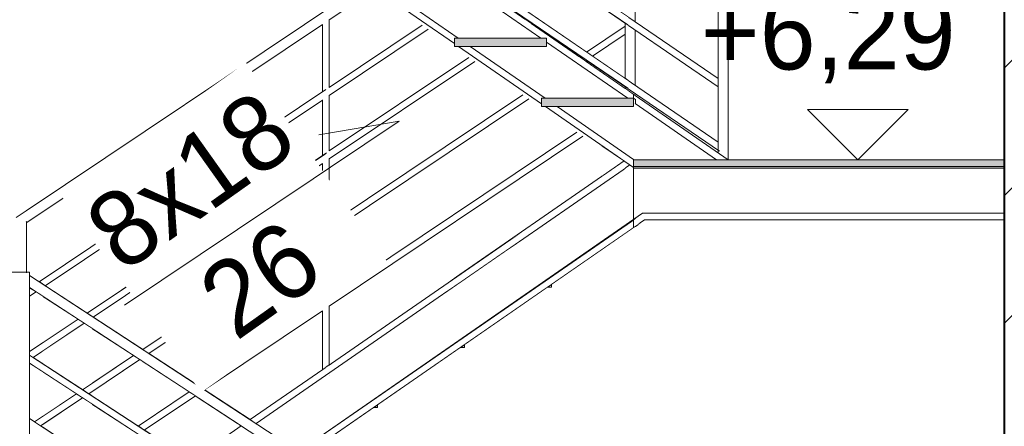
# Model space of a CAD drawing. Header units: centimetres. Extents: x 13236 to 130629, y -361 to 3059.
# Tile 64 of 71: x 76932 to 77226, y 972 to 1094. Entities that reach past the tile are written whole.
import ezdxf

# ---------------------------------------------------------------- set-up
doc = ezdxf.new("R2010")
doc.units = ezdxf.units.CM
doc.header["$MEASUREMENT"] = 0
doc.linetypes.add('Wipeout_Contour', pattern=[100, 0, -100])
for name, color, linetype, lineweight in [('0_Nr_pióra__1', 7, 'Continuous', 13), ('0_Nr_pióra__103', 7, 'Continuous', 5), ('0_Nr_pióra__122', 255, 'Continuous', 0), ('0_Nr_pióra__7', 7, 'Continuous', 20), ('inw_schody zewnętrzne_Nr_pióra__1', 7, 'Continuous', 13), ('inw_schody zewnętrzne_Nr_pióra__27', 7, 'Continuous', 40)]:
    doc.layers.add(name, color=color, linetype=linetype, lineweight=lineweight)
doc.layers.add('inw_schody zewnętrzne', color=7, linetype='Continuous')
doc.styles.add('STYL_AUTOMATYCZNY_1', font='GOTHIC.TTF')

# ---------------------------------------------------------------- blocks, each defined once
blk = doc.blocks.new('Wymiary_63_4', base_point=(77182.54, 1051.92))
at = {"layer": '0_Nr_pióra__1', "linetype": 'Continuous'}
for p, q in [((77182.54, 1051.92), (77167.54, 1066.92)), ((77167.54, 1066.92), (77197.54, 1066.92)), ((77197.54, 1066.92), (77182.54, 1051.92))]:
    blk.add_line(p, q, dxfattribs=at)
at = {"layer": '0_Nr_pióra__1', "insert": (77135.63, 1074.74), "char_height": 22.5, "attachment_point": 7, "style": 'STYL_AUTOMATYCZNY_1'}
blk.add_mtext('\\A1;{\\pql;\\fCentury Gothic|b0|i0|c238|p34;+6,29}', dxfattribs=at)

msp = doc.modelspace()

# ---------------------------------------------------------------- linework, layer by layer
at = {"layer": '0_Nr_pióra__103', "linetype": 'Continuous'}
for p, q in [((77140.8, 1054), (77140.8, 1159.58)), ((77143.8, 1051.92), (77143.8, 1160.74))]:
    msp.add_line(p, q, dxfattribs=at)

# ---------------------------------------------------------------- block references
at = {"linetype": 'Continuous'}
msp.add_blockref('Wymiary_63_4', (77182.54, 1051.92), dxfattribs=at)

# ---------------------------------------------------------------- wipeouts: each hides what was drawn before it
at = {"linetype": 'Wipeout_Contour', "ltscale": 385303.30282}
msp.add_wipeout([(77037.23, 1103.81), (77061.99, 1086.67), (77061.99, 1088.31), (77063.1, 1088.31), (77040.71, 1103.81)], dxfattribs=at)
at = {"linetype": 'Wipeout_Contour', "ltscale": 308492.620469}
msp.add_wipeout([(77115.49, 1031.81), (77116.99, 1031.81), (77116.99, 1034.31), (77115.49, 1034.31)], dxfattribs=at)
at = {"linetype": 'Wipeout_Contour', "ltscale": 231291.215275}
msp.add_wipeout([(77090.99, 1014.67), (77089.74, 1013.81), (77090.99, 1013.81)], dxfattribs=at)
at = {"linetype": 'Wipeout_Contour', "ltscale": 231212.517914}
msp.add_wipeout([(77063.74, 995.81), (77064.99, 995.81), (77064.99, 996.67)], dxfattribs=at)
at = {"linetype": 'Wipeout_Contour', "ltscale": 231133.832699}
msp.add_wipeout([(77038.99, 978.67), (77037.74, 977.81), (77038.99, 977.81)], dxfattribs=at)
at = {"linetype": 'Wipeout_Contour', "ltscale": 308929.549496}
msp.add_wipeout([(77223.85, 1196.31), (77223.85, 908.31), (77226.31, 908.31), (77226.31, 1196.31)], dxfattribs=at).dxf.layer = 'inw_schody zewnętrzne'
at = {"linetype": 'Wipeout_Contour', "ltscale": 231346.713209}
msp.add_wipeout([(77112.67, 1051.58), (77106.01, 1056.19), (77106.01, 1046.97)], dxfattribs=at).dxf.layer = 'inw_schody zewnętrzne'
at = {"linetype": 'Wipeout_Contour', "ltscale": 307774.006153}
msp.add_wipeout([(76934.99, 1013.74), (76934.99, 993.52), (76938.96, 990.93), (76938.96, 1011.15)], dxfattribs=at).dxf.layer = 'inw_schody zewnętrzne'
at = {"linetype": 'Wipeout_Contour', "ltscale": 307869.877187}
msp.add_wipeout([(76968.64, 991.74), (76953.65, 1001.54), (76953.65, 981.32), (76968.64, 971.52)], dxfattribs=at).dxf.layer = 'inw_schody zewnętrzne'

# ---------------------------------------------------------------- next in the draw order: wipeouts: each hides what was drawn before it
at = {"linetype": 'Wipeout_Contour', "ltscale": 385357.706646}
msp.add_wipeout([(77063.49, 1103.81), (77040.71, 1103.81), (77063.1, 1088.31), (77087.76, 1088.31), (77063.49, 1105.12)], dxfattribs=at)
at = {"linetype": 'Wipeout_Contour', "ltscale": 385432.022821}
msp.add_wipeout([(77066.71, 1085.81), (77063.23, 1085.81), (77087.99, 1068.67), (77087.99, 1070.31), (77089.1, 1070.31)], dxfattribs=at)
at = {"linetype": 'Wipeout_Contour', "ltscale": 928011.274639}
msp.add_wipeout([(77248.79, 1196.31), (77226.31, 1196.31), (77226.31, 908.31), (77248.79, 908.31), (77289.45, 908.31), (77343.87, 908.31), (77421.24, 908.31), (77432.14, 908.31), (77432.14, 1196.31), (77421.24, 1196.31), (77343.87, 1196.31), (77289.45, 1196.31)], dxfattribs=at).dxf.layer = 'inw_schody zewnętrzne'
at = {"linetype": 'Wipeout_Contour', "ltscale": 307772.93243}
msp.add_wipeout([(76934.99, 991.13), (76934.99, 974.52), (76938.96, 971.93), (76938.96, 988.54)], dxfattribs=at).dxf.layer = 'inw_schody zewnętrzne'
at = {"linetype": 'Wipeout_Contour', "ltscale": 307868.820889}
msp.add_wipeout([(76953.65, 962.32), (76968.64, 952.52), (76968.64, 969.13), (76953.65, 978.93)], dxfattribs=at).dxf.layer = 'inw_schody zewnętrzne'

# ---------------------------------------------------------------- next in the draw order: hatches: boundary and pattern name
at = {"layer": 'inw_schody zewnętrzne_Nr_pióra__1', "linetype": 'Continuous'}
h = msp.add_hatch(dxfattribs=at)
h.set_pattern_fill('Bloczki_ceramiczne_0004', color=256, style=0, pattern_type=2)
h.set_pattern_definition([(45, (73973.137, 422.665), (-19.09188, 19.09188), [])])
h.paths.add_polyline_path([(77248.79, 1196.31), (77226.31, 1196.31), (77226.31, 908.31), (77248.79, 908.31), (77289.45, 908.31), (77343.87, 908.31), (77421.24, 908.31), (77432.14, 908.31), (77432.14, 1196.31), (77421.24, 1196.31), (77343.87, 1196.31), (77289.45, 1196.31)])

# ---------------------------------------------------------------- next in the draw order: linework, layer by layer
at = {"layer": '0_Nr_pióra__103', "linetype": 'Continuous'}
for p, q in [((77118.21, 1035.92), (77226.31, 1035.92)), ((77118.8, 1033.92), (77226.31, 1033.92))]:
    msp.add_line(p, q, dxfattribs=at)
at = {"layer": 'inw_schody zewnętrzne_Nr_pióra__27', "linetype": 'Continuous'}
msp.add_line((77226.31, 1196.31), (77226.31, 908.31), dxfattribs=at)

# ---------------------------------------------------------------- next in the draw order: wipeouts: each hides what was drawn before it
at = {"linetype": 'Wipeout_Contour', "ltscale": 385486.42229}
msp.add_wipeout([(77066.71, 1085.81), (77089.1, 1070.31), (77113.76, 1070.31), (77089.49, 1087.12), (77089.49, 1085.81)], dxfattribs=at)
at = {"linetype": 'Wipeout_Contour', "ltscale": 384918.579642}
msp.add_wipeout([(76983.86, 981.79), (76968.64, 991.74), (76968.64, 971.52), (76983.24, 961.97), (76983.86, 962.4)], dxfattribs=at).dxf.layer = 'inw_schody zewnętrzne'
at = {"linetype": 'Wipeout_Contour', "ltscale": 307809.950945}
msp.add_wipeout([(76953.65, 978.93), (76938.96, 988.54), (76938.96, 971.93), (76953.65, 962.32)], dxfattribs=at).dxf.layer = 'inw_schody zewnętrzne'

# ---------------------------------------------------------------- next in the draw order: wipeouts: each hides what was drawn before it
at = {"linetype": 'Wipeout_Contour', "ltscale": 1771832.663010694}
msp.add_wipeout([(76933.49, 1197.52), (76933.49, 1195.12), (76957.76, 1178.31), (76959.49, 1178.31), (76959.49, 1177.12), (76983.76, 1160.31), (76985.49, 1160.31), (76985.49, 1159.12), (77009.76, 1142.31), (77011.49, 1142.31), (77011.49, 1141.12), (77035.76, 1124.31), (77037.49, 1124.31), (77037.49, 1123.12), (77061.76, 1106.31), (77063.49, 1106.31), (77063.49, 1105.12), (77087.76, 1088.31), (77089.49, 1088.31), (77089.49, 1087.12), (77113.76, 1070.31), (77115.49, 1070.31), (77115.49, 1071.52)], dxfattribs=at)
at = {"linetype": 'Wipeout_Contour', "ltscale": 307811.01794}
msp.add_wipeout([(76938.96, 1011.15), (76938.96, 990.93), (76953.65, 981.32), (76953.65, 1001.54)], dxfattribs=at).dxf.layer = 'inw_schody zewnętrzne'

# ---------------------------------------------------------------- next in the draw order: hatches: boundary and pattern name
at = {"layer": '0_Nr_pióra__1', "linetype": 'Continuous'}
msp.add_hatch(color=256, dxfattribs=at).paths.add_polyline_path([(77089.49, 1085.81), (77089.49, 1088.31), (77061.99, 1088.31), (77061.99, 1085.81)])

# ---------------------------------------------------------------- next in the draw order: linework, layer by layer
at = {"layer": '0_Nr_pióra__103', "linetype": 'Continuous'}
for p, q in [((77116.01, 1093.18), (77116.01, 1112.76)), ((77116.01, 1074.18), (77116.01, 1090.76)), ((77116.01, 1071.52), (77116.01, 1071.76))]:
    msp.add_line(p, q, dxfattribs=at)

# ---------------------------------------------------------------- next in the draw order: wipeouts: each hides what was drawn before it
at = {"linetype": 'Wipeout_Contour', "ltscale": 308119.545973}
msp.add_wipeout([(76933.49, 925.12), (77114.41, 1050.37), (77112.67, 1051.58), (76933.49, 927.52)], dxfattribs=at)

# ---------------------------------------------------------------- next in the draw order: wipeouts: each hides what was drawn before it
at = {"linetype": 'Wipeout_Contour', "ltscale": 308332.549337}
msp.add_wipeout([(77036.56, 1126.23), (77113.99, 1073.15), (77113.99, 1075.57), (77036.56, 1128.66)], dxfattribs=at)
at = {"linetype": 'Wipeout_Contour', "ltscale": 308441.890543}
msp.add_wipeout([(77089.23, 1067.81), (77115.49, 1049.63), (77115.49, 1052.04), (77092.71, 1067.81)], dxfattribs=at)
at = {"linetype": 'Wipeout_Contour', "ltscale": 308126.449673}
msp.add_wipeout([(76934.57, 908.79), (76936.36, 907.62), (77115.49, 1031.63), (77115.49, 1034.04)], dxfattribs=at)

# ---------------------------------------------------------------- next in the draw order: linework, layer by layer
at = {"layer": '0_Nr_pióra__103', "linetype": 'Continuous'}
for p, q in [((77061.99, 1088.31), (77061.99, 1085.81)), ((77089.49, 1088.31), (77061.99, 1088.31)), ((77089.49, 1088.31), (77089.49, 1085.81)), ((77089.49, 1085.81), (77061.99, 1085.81)), ((77087.99, 1070.31), (77087.99, 1067.81)), ((77115.49, 1034.04), (77115.49, 1031.63))]:
    msp.add_line(p, q, dxfattribs=at)

# ---------------------------------------------------------------- next in the draw order: wipeouts: each hides what was drawn before it
at = {"linetype": 'Wipeout_Contour', "ltscale": 308333.644149}
msp.add_wipeout([(77036.56, 1147.66), (77036.56, 1145.23), (77113.99, 1092.15), (77113.99, 1094.57)], dxfattribs=at)
at = {"linetype": 'Wipeout_Contour', "ltscale": 308463.1522}
msp.add_wipeout([(77113.01, 1089.46), (77103.26, 1082.93), (77103.27, 1082.92), (77113.01, 1089.45)], dxfattribs=at)
at = {"linetype": 'Wipeout_Contour', "ltscale": 308433.747956}
msp.add_wipeout([(77101.47, 1081.73), (77100.23, 1080.89), (77100.24, 1080.89), (77101.48, 1081.72)], dxfattribs=at)
at = {"linetype": 'Wipeout_Contour', "ltscale": 231345.151437}
msp.add_wipeout([(77115.49, 1067.81), (77092.71, 1067.81), (77115.49, 1052.04)], dxfattribs=at)
at = {"linetype": 'Wipeout_Contour', "ltscale": 307573.970261}
msp.add_wipeout([(76840.49, 1018.31), (76840.49, 1015.31), (76932.59, 1015.31), (76933.49, 1018.31)], dxfattribs=at)
at = {"linetype": 'Wipeout_Contour', "ltscale": 307894.906206}
msp.add_wipeout([(76934.99, 1017.33), (76934.99, 1013.74), (76998.26, 972.37), (77000.93, 974.21)], dxfattribs=at)

# ---------------------------------------------------------------- next in the draw order: hatches: boundary and pattern name
at = {"layer": '0_Nr_pióra__1', "linetype": 'Continuous'}
msp.add_hatch(color=256, dxfattribs=at).paths.add_polyline_path([(77115.49, 1067.81), (77115.49, 1070.31), (77087.99, 1070.31), (77087.99, 1067.81)])

# ---------------------------------------------------------------- next in the draw order: wipeouts: each hides what was drawn before it
at = {"linetype": 'Wipeout_Contour', "ltscale": 693128.715831}
msp.add_wipeout([(77037.49, 1102.44), (76934.19, 1033.19), (76934.22, 1033.19), (77022.52, 1092.38), (77022.52, 1092.4), (77024.52, 1093.74), (77024.56, 1093.75), (77024.56, 1093.75), (77037.51, 1102.42)], dxfattribs=at)
at = {"linetype": 'Wipeout_Contour', "ltscale": 308369.641955}
msp.add_wipeout([(77084.08, 1092.07), (77084.09, 1092.06), (77085.26, 1092.84), (77085.25, 1092.85)], dxfattribs=at)
at = {"linetype": 'Wipeout_Contour', "ltscale": 308430.221325}
msp.add_wipeout([(77099.7, 1082.94), (77098.46, 1082.12), (77100.23, 1080.89), (77101.47, 1081.73)], dxfattribs=at)
at = {"linetype": 'Wipeout_Contour', "ltscale": 230818.174244}
msp.add_wipeout([(76931.99, 1018.31), (76933.49, 1018.31), (76931.99, 1018.76)], dxfattribs=at)
at = {"linetype": 'Wipeout_Contour', "ltscale": 462114.730197}
msp.add_wipeout([(77001.59, 973.78), (77001.6, 973.77), (77014.43, 982.37), (77014.8, 982.62), (77022.52, 987.8), (77022.52, 987.8)], dxfattribs=at)
at = {"linetype": 'Wipeout_Contour', "ltscale": 307830.580079}
msp.add_wipeout([(76969.13, 952.2), (76934.99, 974.52), (76934.99, 972.13), (76967.35, 950.97)], dxfattribs=at)

# ---------------------------------------------------------------- next in the draw order: linework, layer by layer
at = {"layer": '0_Nr_pióra__103', "linetype": 'Continuous'}
msp.add_line((77099.34, 1082.7), (77099.7, 1082.94), dxfattribs=at)

# ---------------------------------------------------------------- next in the draw order: wipeouts: each hides what was drawn before it
at = {"linetype": 'Wipeout_Contour', "ltscale": 616043.144422}
msp.add_wipeout([(76934, 1033.47), (76934.19, 1033.19), (77037.49, 1102.44), (77037.23, 1102.61), (77035.99, 1102.61), (77035.99, 1103.48), (77034.84, 1104.27), (76934, 1036.68)], dxfattribs=at)
at = {"linetype": 'Wipeout_Contour', "ltscale": 308366.115756}
msp.add_wipeout([(77082.32, 1093.29), (77084.08, 1092.07), (77085.25, 1092.85), (77083.47, 1094.07)], dxfattribs=at)
at = {"linetype": 'Wipeout_Contour', "ltscale": 308461.262536}
msp.add_wipeout([(77113.01, 1091.87), (77101.48, 1084.14), (77103.26, 1082.93), (77113.01, 1089.46)], dxfattribs=at)
at = {"linetype": 'Wipeout_Contour', "ltscale": 308483.83193}
msp.add_wipeout([(77113.99, 1073.15), (77113.01, 1073.81), (77113.01, 1072.04), (77113.99, 1071.37)], dxfattribs=at)
at = {"linetype": 'Wipeout_Contour', "ltscale": 307859.519642}
msp.add_wipeout([(76934.99, 993.52), (76934.99, 991.13), (76981.47, 960.74), (76983.24, 961.97)], dxfattribs=at)

# ---------------------------------------------------------------- next in the draw order: linework, layer by layer
at = {"layer": '0_Nr_pióra__103', "linetype": 'Continuous'}
for p, q in [((77087.76, 1088.31), (77063.49, 1105.12)), ((77084.97, 1092.65), (77085.26, 1092.84)), ((77101.12, 1081.47), (77101.48, 1081.72)), ((77113.01, 1073.24), (77113.01, 1073.81))]:
    msp.add_line(p, q, dxfattribs=at)

# ---------------------------------------------------------------- next in the draw order: wipeouts: each hides what was drawn before it
at = {"linetype": 'Wipeout_Contour', "ltscale": 308484.482447}
msp.add_wipeout([(77113.01, 1076.24), (77113.99, 1075.57), (77113.99, 1092.15), (77113.01, 1092.81)], dxfattribs=at)
at = {"linetype": 'Wipeout_Contour', "ltscale": 308302.03856}
msp.add_wipeout([(77113.01, 1048.46), (77024.52, 989.15), (77024.54, 989.15), (77113.01, 1048.45)], dxfattribs=at)
at = {"linetype": 'Wipeout_Contour', "ltscale": 615516.090652}
msp.add_wipeout([(76931.99, 1015.31), (76931.99, 908.76), (76933.49, 908.31), (76933.49, 927.52), (76934.99, 928.56), (76934.99, 1017.86), (76933.49, 1018.31), (76932.59, 1015.31)], dxfattribs=at)
at = {"linetype": 'Wipeout_Contour', "ltscale": 307803.106375}
msp.add_wipeout([(76950.85, 980.76), (76938.3, 972.35), (76938.31, 972.35), (76950.86, 980.76)], dxfattribs=at)
at = {"linetype": 'Wipeout_Contour', "ltscale": 384987.311799}
msp.add_wipeout([(76981.8, 962.92), (76983.61, 961.73), (76997.49, 971.03), (76997.49, 972.88), (76997.07, 973.15)], dxfattribs=at)

# ---------------------------------------------------------------- next in the draw order: linework, layer by layer
at = {"layer": '0_Nr_pióra__103', "linetype": 'Continuous'}
for p, q in [((77101.48, 1084.14), (77113.01, 1091.87)), ((77113.01, 1076.24), (77113.01, 1092.81)), ((77103.27, 1082.92), (77113.01, 1089.45)), ((77113.76, 1070.31), (77089.49, 1087.12))]:
    msp.add_line(p, q, dxfattribs=at)

# ---------------------------------------------------------------- next in the draw order: wipeouts: each hides what was drawn before it
at = {"linetype": 'Wipeout_Contour', "ltscale": 384704.976258}
msp.add_wipeout([(76934, 1017.97), (76934.07, 1017.93), (76934.07, 1033.37), (76934, 1033.47), (76934, 1036.68)], dxfattribs=at)
at = {"linetype": 'Wipeout_Contour', "ltscale": 307770.516343}
msp.add_wipeout([(76934.99, 1011.12), (76936.97, 1012.45), (76936.96, 1012.45), (76934.99, 1011.13)], dxfattribs=at)
at = {"linetype": 'Wipeout_Contour', "ltscale": 308073.38105}
msp.add_wipeout([(76999.77, 974.97), (77001.59, 973.78), (77023.52, 988.48), (77023.52, 990.89)], dxfattribs=at)
at = {"linetype": 'Wipeout_Contour', "ltscale": 307799.478192}
msp.add_wipeout([(76949.03, 981.95), (76936.48, 973.54), (76938.3, 972.35), (76950.85, 980.76)], dxfattribs=at)
at = {"linetype": 'Wipeout_Contour', "ltscale": 307932.386037}
msp.add_wipeout([(76969.27, 971.11), (76969.28, 971.1), (76984.55, 981.34), (76984.54, 981.35)], dxfattribs=at)

# ---------------------------------------------------------------- next in the draw order: wipeouts: each hides what was drawn before it
at = {"linetype": 'Wipeout_Contour', "ltscale": 385421.222364}
msp.add_wipeout([(77024.52, 989.15), (77113.01, 1048.46), (77113.01, 1050.15), (77112.48, 1050.52), (77024.52, 991.55)], dxfattribs=at)
at = {"linetype": 'Wipeout_Contour', "ltscale": 307769.657171}
msp.add_wipeout([(76934.99, 1013.54), (76934.99, 1011.13), (76936.96, 1012.45), (76935.14, 1013.64)], dxfattribs=at)
at = {"linetype": 'Wipeout_Contour', "ltscale": 307928.757843}
msp.add_wipeout([(76982.72, 982.53), (76967.45, 972.3), (76969.27, 971.11), (76984.54, 981.35)], dxfattribs=at)

# ---------------------------------------------------------------- next in the draw order: linework, layer by layer
at = {"layer": '0_Nr_pióra__103', "linetype": 'Continuous'}
for p, q in [((77063.74, 995.81), (77064.99, 995.81)), ((77064.99, 995.81), (77064.99, 996.67))]:
    msp.add_line(p, q, dxfattribs=at)

# ---------------------------------------------------------------- next in the draw order: wipeouts: each hides what was drawn before it
at = {"linetype": 'Wipeout_Contour', "ltscale": 308486.644023}
msp.add_wipeout([(77113.01, 1046.67), (77113.08, 1046.69), (77116.08, 1048.7), (77116.01, 1048.68)], dxfattribs=at)
at = {"linetype": 'Wipeout_Contour', "ltscale": 385075.95338}
msp.add_wipeout([(77024.5, 1008.13), (76987.24, 983.16), (76987.25, 983.15), (77022.52, 1006.79), (77022.52, 1006.8)], dxfattribs=at)
at = {"linetype": 'Wipeout_Contour', "ltscale": 307866.48764}
msp.add_wipeout([(76952.65, 981.97), (76952.66, 981.97), (76967.93, 992.2), (76967.92, 992.21)], dxfattribs=at)

# ---------------------------------------------------------------- next in the draw order: wipeouts: each hides what was drawn before it
at = {"linetype": 'Wipeout_Contour', "ltscale": 308493.280554}
msp.add_wipeout([(77116.01, 1048.68), (77116.08, 1048.7), (77116.08, 1069.92), (77116.01, 1069.97)], dxfattribs=at)
at = {"linetype": 'Wipeout_Contour', "ltscale": 308045.446265}
msp.add_wipeout([(76985.42, 984.35), (76987.24, 983.16), (77023.52, 1007.48), (77023.52, 1009.89)], dxfattribs=at)
at = {"linetype": 'Wipeout_Contour', "ltscale": 307862.859789}
msp.add_wipeout([(76950.83, 983.16), (76952.65, 981.97), (76967.92, 992.21), (76966.1, 993.4)], dxfattribs=at)

# ---------------------------------------------------------------- next in the draw order: hatches: boundary and pattern name
at = {"layer": '0_Nr_pióra__1', "linetype": 'Continuous'}
msp.add_hatch(color=256, dxfattribs=at).paths.add_polyline_path([(77226.31, 1049.42), (77226.31, 1051.92), (77115.49, 1051.92), (77115.49, 1049.42)])
at = {"layer": '0_Nr_pióra__122', "linetype": 'Continuous'}
msp.add_hatch(color=256, dxfattribs=at).paths.add_polyline_path([(77226.31, 1049.92), (77226.31, 1051.92), (77115.49, 1051.92), (77115.49, 1049.92)])

# ---------------------------------------------------------------- next in the draw order: linework, layer by layer
at = {"layer": '0_Nr_pióra__1', "linetype": 'Continuous', "flags": 128}
for points in [[(77226.31, 1049.92), (77226.31, 1051.92), (77115.49, 1051.92), (77115.49, 1049.92)], [(77226.31, 1049.42), (77226.31, 1051.92), (77115.49, 1051.92), (77115.49, 1049.42)]]:
    msp.add_lwpolyline(points, close=True, dxfattribs=at)
at = {"layer": '0_Nr_pióra__103', "linetype": 'Continuous'}
for p, q in [((77115.49, 1071.52), (77115.49, 1070.31)), ((77115.49, 1070.31), (77087.99, 1070.31)), ((77115.49, 1070.33), (77116.08, 1069.92)), ((77115.49, 1070.31), (77115.49, 1067.81)), ((77140.32, 1051.92), (77116.01, 1068.75)), ((77116.08, 1068.66), (77116.08, 1069.92)), ((77115.49, 1067.81), (77087.99, 1067.81)), ((77115.49, 1052.04), (77115.49, 1049.63)), ((77115.49, 1049.63), (77115.49, 1034.04))]:
    msp.add_line(p, q, dxfattribs=at)

# ---------------------------------------------------------------- next in the draw order: wipeouts: each hides what was drawn before it
at = {"linetype": 'Wipeout_Contour', "ltscale": 308277.442541}
msp.add_wipeout([(77024.52, 1008.15), (77024.56, 1008.16), (77100.32, 1058.94), (77100.31, 1058.95)], dxfattribs=at)
at = {"linetype": 'Wipeout_Contour', "ltscale": 308012.882818}
msp.add_wipeout([(76970.63, 994.02), (76970.64, 994.02), (77022.52, 1028.79), (77022.52, 1028.8)], dxfattribs=at)
at = {"linetype": 'Wipeout_Contour', "ltscale": 307800.595621}
msp.add_wipeout([(76951.31, 1003.07), (76936.04, 992.84), (76936.05, 992.83), (76951.32, 1003.06)], dxfattribs=at)

# ---------------------------------------------------------------- next in the draw order: wipeouts: each hides what was drawn before it
at = {"linetype": 'Wipeout_Contour', "ltscale": 308275.693291}
msp.add_wipeout([(77024.52, 1008.15), (77100.31, 1058.95), (77098.54, 1060.17), (77024.52, 1010.55)], dxfattribs=at)
at = {"linetype": 'Wipeout_Contour', "ltscale": 384739.685207}
msp.add_wipeout([(76949.49, 1004.26), (76934.99, 994.54), (76934.99, 993.52), (76936.04, 992.84), (76951.31, 1003.07)], dxfattribs=at)

# ---------------------------------------------------------------- next in the draw order: linework, layer by layer
at = {"layer": '0_Nr_pióra__103', "linetype": 'Continuous'}
for p, q in [((77115.49, 1049.63), (77089.23, 1067.81)), ((77115.49, 1052.04), (77092.71, 1067.81)), ((77089.74, 1013.81), (77090.99, 1013.81)), ((77090.99, 1013.81), (77090.99, 1014.67))]:
    msp.add_line(p, q, dxfattribs=at)

# ---------------------------------------------------------------- next in the draw order: wipeouts: each hides what was drawn before it
at = {"linetype": 'Wipeout_Contour', "ltscale": 692449.400557}
msp.add_wipeout([(76931, 924.67), (76931.99, 925.33), (76931.99, 1015.7), (76931.84, 1015.8), (76931.99, 1016.01), (76931.99, 1019.29), (76934, 1017.97), (76934, 1036.68), (76931, 1034.67)], dxfattribs=at)
at = {"linetype": 'Wipeout_Contour', "ltscale": 308013.096303}
msp.add_wipeout([(76968.81, 995.21), (76970.63, 994.02), (77023.52, 1029.48), (77023.52, 1031.89)], dxfattribs=at)

# ---------------------------------------------------------------- next in the draw order: linework, layer by layer
at = {"layer": '0_Nr_pióra__103', "linetype": 'Continuous'}
for p, q in [((76931, 1034.67), (76934, 1036.68)), ((76934, 1033.47), (76934.19, 1033.19)), ((76934.19, 1033.19), (76934.22, 1033.19)), ((76931.99, 1018.31), (76933.49, 1018.31))]:
    msp.add_line(p, q, dxfattribs=at)

# ---------------------------------------------------------------- next in the draw order: wipeouts: each hides what was drawn before it
at = {"linetype": 'Wipeout_Contour', "ltscale": 385309.201783}
msp.add_wipeout([(77084.16, 1070.12), (77024.52, 1030.15), (77024.56, 1030.16), (77056.01, 1051.24), (77084.17, 1070.12)], dxfattribs=at)
at = {"linetype": 'Wipeout_Contour', "ltscale": 307980.532756}
msp.add_wipeout([(76954.01, 1004.89), (76954.03, 1004.88), (77022.52, 1050.79), (77022.52, 1050.8)], dxfattribs=at)

# ---------------------------------------------------------------- next in the draw order: wipeouts: each hides what was drawn before it
at = {"linetype": 'Wipeout_Contour', "ltscale": 308244.30342}
msp.add_wipeout([(77024.52, 1030.15), (77084.16, 1070.12), (77082.39, 1071.35), (77024.52, 1032.55)], dxfattribs=at)

# ---------------------------------------------------------------- next in the draw order: wipeouts: each hides what was drawn before it
at = {"linetype": 'Wipeout_Contour', "ltscale": 385246.903584}
msp.add_wipeout([(77024.52, 1052.14), (77024.56, 1052.16), (77068.03, 1081.29), (77068.02, 1081.3), (77024.56, 1052.17)], dxfattribs=at)

# ---------------------------------------------------------------- next in the draw order: wipeouts: each hides what was drawn before it
at = {"linetype": 'Wipeout_Contour', "ltscale": 307980.755262}
msp.add_wipeout([(77023.52, 1053.89), (76952.2, 1006.08), (76954.01, 1004.89), (77023.52, 1051.48)], dxfattribs=at)

# ---------------------------------------------------------------- next in the draw order: wipeouts: each hides what was drawn before it
at = {"linetype": 'Wipeout_Contour', "ltscale": 308212.9342}
msp.add_wipeout([(77024.52, 1054.55), (77024.52, 1052.14), (77068.02, 1081.3), (77066.25, 1082.52)], dxfattribs=at)

# ---------------------------------------------------------------- next in the draw order: linework, layer by layer
at = {"layer": '0_Nr_pióra__103', "linetype": 'Continuous'}
for p, q in [((77087.99, 1068.67), (77063.23, 1085.81)), ((77089.1, 1070.31), (77066.71, 1085.81))]:
    msp.add_line(p, q, dxfattribs=at)

# ---------------------------------------------------------------- next in the draw order: wipeouts: each hides what was drawn before it
at = {"linetype": 'Wipeout_Contour', "ltscale": 461985.956389}
msp.add_wipeout([(76994.83, 1051.24), (76939.67, 1014.27), (76939.68, 1014.26), (77022.52, 1069.79), (77022.52, 1069.8), (77024.5, 1071.13)], dxfattribs=at)

# ---------------------------------------------------------------- next in the draw order: wipeouts: each hides what was drawn before it
at = {"linetype": 'Wipeout_Contour', "ltscale": 308187.574099}
msp.add_wipeout([(77024.52, 1071.15), (77024.56, 1071.16), (77054.08, 1090.95), (77054.07, 1090.95)], dxfattribs=at)

# ---------------------------------------------------------------- next in the draw order: wipeouts: each hides what was drawn before it
at = {"linetype": 'Wipeout_Contour', "ltscale": 307952.834614}
msp.add_wipeout([(77023.52, 1072.89), (76937.85, 1015.46), (76939.67, 1014.27), (77023.52, 1070.48)], dxfattribs=at)

# ---------------------------------------------------------------- next in the draw order: linework, layer by layer
at = {"layer": '0_Nr_pióra__103', "linetype": 'Continuous'}
for p, q in [((76934.22, 1033.19), (77022.52, 1092.38)), ((77022.52, 1072.21), (77022.52, 1092.4)), ((77022.52, 1053.21), (77022.52, 1069.8)), ((77022.52, 1031.21), (77022.52, 1050.8))]:
    msp.add_line(p, q, dxfattribs=at)

# ---------------------------------------------------------------- next in the draw order: wipeouts: each hides what was drawn before it
at = {"linetype": 'Wipeout_Contour', "ltscale": 308185.865224}
msp.add_wipeout([(77024.52, 1073.55), (77024.52, 1071.15), (77054.07, 1090.95), (77052.3, 1092.18)], dxfattribs=at)

# ---------------------------------------------------------------- next in the draw order: linework, layer by layer
at = {"layer": '0_Nr_pióra__103', "linetype": 'Continuous'}
for p, q in [((77140.8, 1076.19), (77036.56, 1147.66)), ((77140.8, 1073.76), (77036.56, 1145.23)), ((77140.8, 1057.19), (77036.56, 1128.66)), ((77141.15, 1054.52), (77036.56, 1126.23)), ((77061.99, 1086.67), (77037.23, 1103.81)), ((77063.1, 1088.31), (77040.71, 1103.81))]:
    msp.add_line(p, q, dxfattribs=at)

# ---------------------------------------------------------------- next in the draw order: wipeouts: each hides what was drawn before it
at = {"linetype": 'Wipeout_Contour', "ltscale": 1848756.213916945}
msp.add_wipeout([(77024.52, 987.35), (77024.54, 987.36), (77024.54, 989.15), (77024.52, 989.15), (77024.52, 991.55), (77024.56, 991.58), (77024.56, 1008.16), (77024.52, 1008.15), (77024.52, 1010.55), (77024.56, 1010.58), (77024.56, 1030.16), (77024.52, 1030.15), (77024.52, 1032.55), (77024.56, 1032.58), (77024.56, 1052.16), (77024.52, 1052.14), (77024.52, 1054.55), (77024.56, 1054.58), (77024.56, 1071.16), (77024.52, 1071.15), (77024.52, 1073.55), (77024.56, 1073.58), (77024.56, 1093.75), (77024.52, 1093.74)], dxfattribs=at)

# ---------------------------------------------------------------- next in the draw order: linework, layer by layer
at = {"layer": '0_Nr_pióra__103', "linetype": 'Continuous'}
for p, q in [((77143.8, 1051.92), (76935.24, 1196.31)), ((76934, 1036.68), (77034.84, 1104.27)), ((77024.56, 1093.75), (77037.51, 1102.42)), ((77024.52, 1073.55), (77052.3, 1092.18)), ((77024.56, 1073.58), (77024.56, 1093.75)), ((77024.56, 1071.16), (77054.08, 1090.95)), ((77024.52, 1054.55), (77066.25, 1082.52)), ((77024.56, 1052.16), (77068.03, 1081.29)), ((77024.52, 1032.55), (77082.39, 1071.35)), ((77024.56, 1054.58), (77024.56, 1071.16)), ((77024.56, 1030.16), (77084.17, 1070.12)), ((77024.56, 1032.58), (77024.56, 1052.16))]:
    msp.add_line(p, q, dxfattribs=at)

# ---------------------------------------------------------------- next in the draw order: wipeouts: each hides what was drawn before it
at = {"linetype": 'Wipeout_Contour', "ltscale": 385085.595769}
msp.add_wipeout([(76934.99, 1017.33), (76934.99, 1013.74), (77061.84, 930.8), (77061.99, 931.01), (77061.99, 934.29)], dxfattribs=at)

# ---------------------------------------------------------------- next in the draw order: linework, layer by layer
at = {"layer": '0_Nr_pióra__103', "linetype": 'Continuous'}
for p, q in [((76937.85, 1015.46), (77023.52, 1072.89)), ((76939.68, 1014.26), (77022.52, 1069.79)), ((77024.52, 1010.55), (77098.54, 1060.17)), ((77024.56, 1008.16), (77100.32, 1058.94)), ((76952.2, 1006.08), (77023.74, 1054.03)), ((76954.03, 1004.88), (77022.52, 1050.79)), ((77000.93, 974.21), (77112.67, 1051.58)), ((77002.71, 973.04), (77114.41, 1050.37)), ((77015.4, 964.75), (77118.21, 1035.92)), ((76934.07, 1018.13), (76934.07, 1033.37)), ((77017.19, 963.58), (77118.8, 1033.92)), ((76968.81, 995.21), (77023.34, 1031.76)), ((77024.56, 1010.58), (77024.56, 1030.16)), ((77022.52, 1009.21), (77022.52, 1028.8)), ((76840.49, 1018.31), (76934.99, 1018.31)), ((76934.99, 1013.74), (76934.99, 1018.31)), ((76934.99, 1017.33), (76934.99, 1017.86)), ((76934.99, 1013.74), (76934.99, 1017.33)), ((76934.99, 1013.54), (76935.14, 1013.64)), ((76934.99, 1011.12), (76936.97, 1012.45)), ((77022.52, 989.16), (77022.52, 1006.8)), ((77024.56, 990.84), (77024.56, 1008.16)), ((77024.52, 987.35), (77024.54, 987.36)), ((77037.74, 977.81), (77038.99, 977.81)), ((77038.99, 977.81), (77038.99, 978.67))]:
    msp.add_line(p, q, dxfattribs=at)

# ---------------------------------------------------------------- next in the draw order: wipeouts: each hides what was drawn before it
at = {"linetype": 'Wipeout_Contour', "ltscale": 307888.549094}
msp.add_wipeout([(76934.99, 972.13), (76997.49, 931.27), (76997.49, 933.66), (76934.99, 974.52)], dxfattribs=at)

# ---------------------------------------------------------------- next in the draw order: wipeouts: each hides what was drawn before it
at = {"linetype": 'Wipeout_Contour', "ltscale": 307889.499343}
msp.add_wipeout([(76997.49, 952.66), (76934.99, 993.52), (76934.99, 991.13), (76997.49, 950.27)], dxfattribs=at)

# ---------------------------------------------------------------- next in the draw order: linework, layer by layer
at = {"layer": '0_Nr_pióra__103', "linetype": 'Continuous'}
for p, q in [((76970.64, 994.02), (77022.52, 1028.79)), ((76934.99, 1017.33), (77000.93, 974.21)), ((77087.77, 917.43), (76934.99, 1017.33)), ((76934.99, 1013.74), (76998.26, 972.37)), ((76934.99, 928.56), (76934.99, 1013.74)), ((77087.77, 913.85), (76934.99, 1013.74)), ((76934.99, 908.52), (76934.99, 1013.74)), ((76985.42, 984.35), (77023.52, 1009.89)), ((76987.25, 983.15), (77022.52, 1006.79)), ((76934.99, 994.54), (76949.49, 1004.26)), ((76936.05, 992.83), (76951.32, 1003.06)), ((76934.99, 993.52), (76983.24, 961.97)), ((76997.49, 952.66), (76934.99, 993.52)), ((76950.83, 983.16), (76966.1, 993.4)), ((76952.66, 981.97), (76967.93, 992.2)), ((76934.99, 991.13), (76981.47, 960.74)), ((76997.49, 950.27), (76934.99, 991.13)), ((76936.48, 973.54), (76949.03, 981.95)), ((76938.31, 972.35), (76950.86, 980.76)), ((76967.45, 972.3), (76982.72, 982.53)), ((76969.28, 971.1), (76984.55, 981.34)), ((76934.99, 974.52), (76968.64, 952.52)), ((76997.49, 933.66), (76934.99, 974.52)), ((76983.07, 961.85), (76998.26, 972.37))]:
    msp.add_line(p, q, dxfattribs=at)

# ---------------------------------------------------------------- next in the draw order: wipeouts: each hides what was drawn before it
at = {"linetype": 'Wipeout_Contour', "ltscale": 307999.503085}
msp.add_wipeout([(76944.21, 1041.59), (76999.65, 1080.93), (77041.7, 1021.67), (76986.26, 982.33)], dxfattribs=at).dxf.layer = '0_Nr_pióra__7'

# ---------------------------------------------------------------- next in the draw order: linework, layer by layer
at = {"layer": '0_Nr_pióra__1', "linetype": 'Continuous'}
for p, q in [((76963.35, 1008.41), (77045.48, 1063.46)), ((77045.48, 1063.46), (77021.48, 1059.42))]:
    msp.add_line(p, q, dxfattribs=at)

# ---------------------------------------------------------------- next in the draw order: texts
at = {"layer": '0_Nr_pióra__7', "linetype": 'Continuous', "insert": (77010.5, 1006.9), "char_height": 22.5, "attachment_point": 8, "rotation": 35.3587, "line_spacing_factor": 0.963147, "style": 'STYL_AUTOMATYCZNY_1'}
msp.add_mtext('\\A1;{\\pqc;\\fCentury Gothic|b0|i0|c238|p34;8x1\\fCentury Gothic|b0|i0|c238|p34;8\\P\\pqc;\\fCentury Gothic|b0|i0|c238|p34;26}', dxfattribs=at)

doc.saveas('drawing.dxf')
